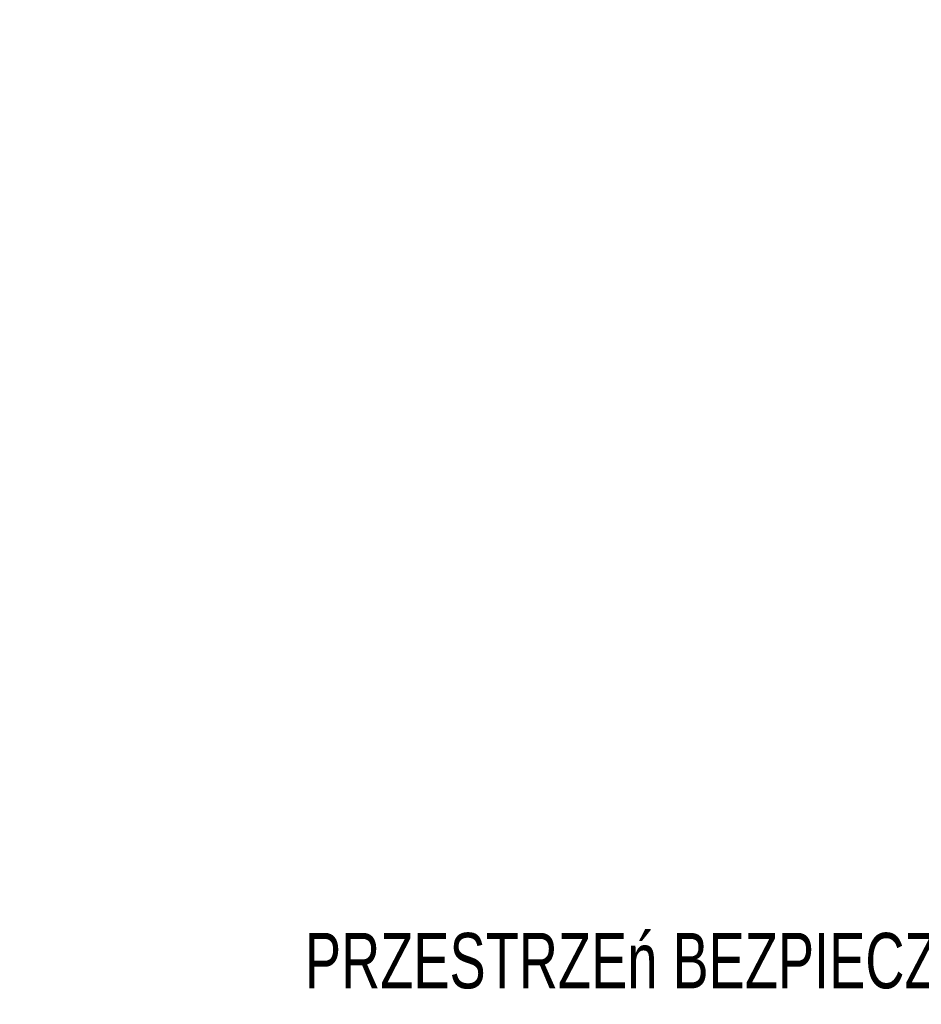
# Model space of a CAD drawing. Header units: millimetres. Extents: x 0 to 25777, y 0 to 11880.
# Tile 20 of 31: x 5407 to 6708, y 6653 to 8073. Entities that reach past the tile are written whole.
import ezdxf

# ---------------------------------------------------------------- set-up
doc = ezdxf.new("R2010")
doc.units = ezdxf.units.MM
doc.header["$LTSCALE"] = 16
doc.layers.add('TEXT_35', color=2, linetype='Continuous')
doc.styles.add('Arial', font='arial.ttf')
doc.styles.add('Text0.7_Arial', font='arial.ttf', dxfattribs={"width": 0.7})
doc.dimstyles.new('KONE_mm', dxfattribs={"dimscale": 40, "dimtxt": 2, "dimasz": 2, "dimexe": 1, "dimexo": 0, "dimgap": 1, "dimtad": 1, "dimdec": 0, "dimrnd": 0.01, "dimzin": 0, "dimdsep": 46, "dimtxsty": 'Arial', "dimsah": 1, "dimcen": 0, "dimclrd": 256, "dimclre": 256, "dimclrt": 256, "dimadec": 1, "dimazin": 2, "dimtfac": 1, "dimtdec": 0, "dimtmove": 0, "dimatfit": 3, "dimfxl": 1, "dimtolj": 1, "dimtzin": 0, "dimarcsym": 0})

msp = doc.modelspace()

# ---------------------------------------------------------------- leaders
at = {"layer": 'TEXT_35', "annotation_type": 0, "has_hookline": 1, "hookline_direction": 1, "text_width": 1343}
msp.add_leader([(8096.4, 8063.5), (7290, 6704), (7210, 6704)], dimstyle='KONE_mm', override={"dimtad": 0, "dimldrblk": 'DotSmall', "dimtfill": 1}, dxfattribs=at)

# ---------------------------------------------------------------- next in the draw order: texts
at = {"layer": 'TEXT_35', "insert": (7170, 6704), "char_height": 80, "attachment_point": 6, "style": 'Text0.7_Arial', "bg_fill": 3, "box_fill_scale": 1.1, "bg_fill_color": 256, "bg_fill_true_color": 13158600, "bg_fill_transparency": 0}
msp.add_mtext('PRZESTRZEń BEZPIECZEńSTWA (6)', dxfattribs=at)

doc.saveas('drawing.dxf')
